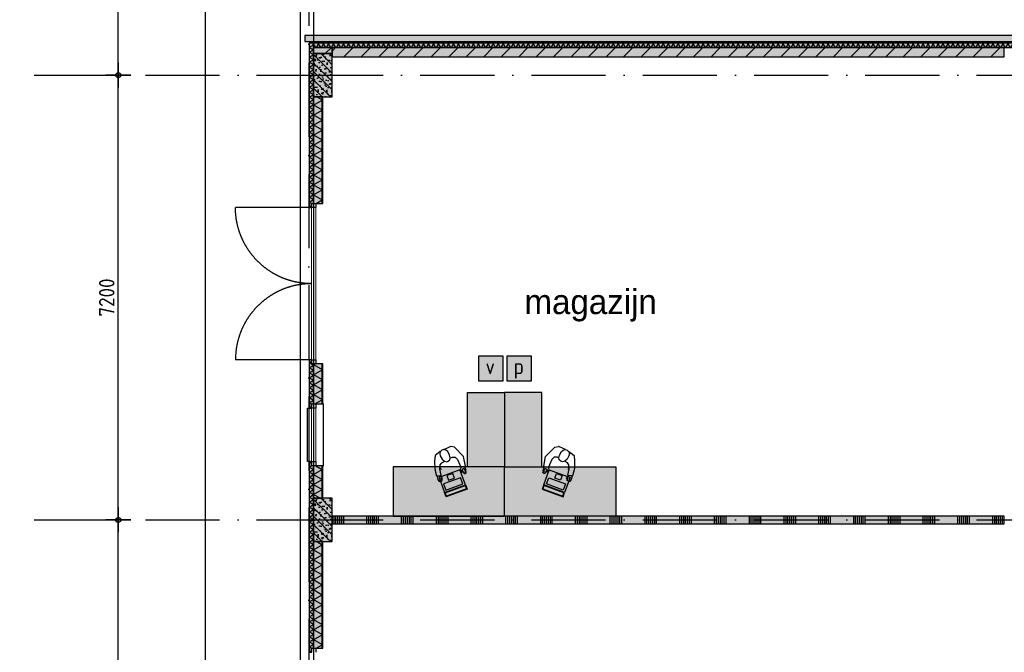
# Model space of a CAD drawing. Header units: millimetres. Extents: x 20872 to 297961, y -293704 to 213007.
# Tile 118 of 256: x 126080 to 142008, y -73543 to -63302. Entities that reach past the tile are written whole.
import ezdxf
from ezdxf.xclip import XClip

# ---------------------------------------------------------------- set-up
doc = ezdxf.new("R2010")
doc.units = ezdxf.units.MM
doc.header["$LTSCALE"] = 100
doc.header["$XCLIPFRAME"] = 2
doc.linetypes.add('ACAD_ISO10W100', pattern=[18, 12, -3, 0, -3])
doc.layers.get('Defpoints').update_dxf_attribs({"color": 181})
for name, color, linetype in [('A--L$7--_stramien', 1, 'Continuous'), ('A--L20--_bovenbouw', 3, 'Continuous'), ('A--L30--_afbouw', 7, 'Continuous'), ('A--L82--leerlingensets-02', 9, 'Continuous'), ('A--T$7--_stramien', 7, 'Continuous'), ('plattegrondkleuren', 7, 'Continuous'), ('teksten', 7, 'Continuous'), ('XREFS', 9, 'Continuous')]:
    doc.layers.add(name, color=color, linetype=linetype)
doc.styles.add('JINX maatvoering', font='isocp.shx')
doc.styles.add('JINX standaard', font='isocp.shx')
doc.styles.add('MAAR_stempel', font='LTe50146.ttf')
doc.dimstyles.new('JINX maatvoering 1-100', dxfattribs={"dimscale": 100, "dimtxt": 2.5, "dimasz": 1, "dimexe": 125, "dimexo": 0, "dimtad": 1, "dimdec": 0, "dimzin": 12, "dimdsep": 46, "dimtxsty": 'JINX maatvoering', "dimblk": 'BURO_maatvoeringssymbool_01', "dimcen": 2, "dimse1": 1, "dimse2": 1, "dimclrd": 1, "dimclrt": 7, "dimadec": 0, "dimazin": 0, "dimtfac": 1, "dimtdec": 0, "dimtix": 1, "dimtofl": 0, "dimtmove": 0, "dimatfit": 3, "dimldrblk": 'DOT', "dimfxl": 1, "dimtolj": 1, "dimtzin": 0, "dimarcsym": 0})

# ---------------------------------------------------------------- blocks, each defined once
blk = doc.blocks.new('BURO_onderaanzicht')
at = {"color": 7}
blk.add_line((-432, 0), (432, 0), dxfattribs=at)
blk = doc.blocks.new('AB2_D_DV_MV_maatvoeringssymbool_01')
at = {"color": 1}
for p, q in [((0, -2), (0, 2)), ((-2, 0), (2, 0))]:
    blk.add_line(p, q, dxfattribs=at)
blk.add_circle((0, 0), 0.4, dxfattribs=at)
blk = doc.blocks.new('*D298')
at = {"color": 1, "lineweight": -2, "transparency": 16777216}
blk.add_line((127676, 71500), (127676, 78500), dxfattribs=at)
at = {"layer": 'Defpoints', "color": 0, "transparency": 16777216}
for p in [(126313, 78600), (127676, 78600), (126313, 71400)]:
    blk.add_point(p, dxfattribs=at)
at = {"color": 1, "lineweight": -2, "transparency": 16777216, "xscale": 100, "yscale": 100, "zscale": 100}
for p, rotation in [((127676, 78600), 90), ((127676, 71400), 270)]:
    blk.add_blockref('AB2_D_DV_MV_maatvoeringssymbool_01', p, dxfattribs=dict(at, rotation=rotation))
at = {"color": 7, "transparency": 16777216, "insert": (127489, 75000), "char_height": 250, "attachment_point": 5, "rotation": 90, "style": 'JINX maatvoering'}
blk.add_mtext('\\A1;7200', dxfattribs=at)
blk = doc.blocks.new('_Dot')
at = {"color": 0, "linetype": 'ByBlock', "lineweight": -2}
blk.add_line((-0.5, 0), (-1, 0), dxfattribs=at)
at = {"color": 0, "linetype": 'ByBlock', "const_width": 0.5}
blk.add_lwpolyline([(-0.25, 0, 1), (0.25, 0, 1)], format="xyb", close=True, dxfattribs=at)
blk = doc.blocks.new('BURO_maatvoeringssymbool_01')
at = {"color": 1}
for p, q in [((0, -2), (0, 2)), ((-2, 0), (2, 0))]:
    blk.add_line(p, q, dxfattribs=at)
blk.add_circle((0, 0), 0.4, dxfattribs=at)
blk = doc.blocks.new('*D299')
at = {"color": 1, "lineweight": -2, "transparency": 16777216}
blk.add_line((127676, 78700), (127676, 85700), dxfattribs=at)
at = {"layer": 'Defpoints', "color": 0, "transparency": 16777216}
for p in [(126313, 85800), (127676, 85800), (126313, 78600)]:
    blk.add_point(p, dxfattribs=at)
at = {"color": 1, "lineweight": -2, "transparency": 16777216, "xscale": 100, "yscale": 100, "zscale": 100}
for p, rotation in [((127676, 85800), 90), ((127676, 78600), 270)]:
    blk.add_blockref('AB2_D_DV_MV_maatvoeringssymbool_01', p, dxfattribs=dict(at, rotation=rotation))
at = {"color": 7, "transparency": 16777216, "insert": (127489, 82200), "char_height": 250, "attachment_point": 5, "rotation": 90, "style": 'JINX maatvoering'}
blk.add_mtext('\\A1;7200', dxfattribs=at)
blk = doc.blocks.new('*D300')
at = {"color": 1, "lineweight": -2, "transparency": 16777216}
blk.add_line((127676, 85900), (127676, 92900), dxfattribs=at)
at = {"layer": 'Defpoints', "color": 0, "transparency": 16777216}
for p in [(126313, 93000), (127676, 93000), (126313, 85800)]:
    blk.add_point(p, dxfattribs=at)
at = {"color": 1, "lineweight": -2, "transparency": 16777216, "xscale": 100, "yscale": 100, "zscale": 100}
for p, rotation in [((127676, 93000), 90), ((127676, 85800), 270)]:
    blk.add_blockref('AB2_D_DV_MV_maatvoeringssymbool_01', p, dxfattribs=dict(at, rotation=rotation))
at = {"color": 7, "transparency": 16777216, "insert": (127489, 89400), "char_height": 250, "attachment_point": 5, "rotation": 90, "style": 'JINX maatvoering'}
blk.add_mtext('\\A1;7200', dxfattribs=at)
blk = doc.blocks.new('MBpro')
at = {"layer": 'plattegrondkleuren', "true_color": 0xb8b8b8}
h = blk.add_hatch(color=9, dxfattribs=at)
h.dxf.hatch_style = 1
h.paths.add_polyline_path([(172, 289), (162, 345), (-177, 283), (-166, 227)], flags=16)
h.paths.add_polyline_path([(152, 245), (171, 141), (-115, 88), (-134, 192)], flags=16)
h.paths.add_polyline_path([(181, 283), (228, 27), (-126, -38), (-173, 217)])
h.paths.add_polyline_path([(181, 283), (168, 354), (-186, 289), (-173, 217)])
edge = h.paths.add_edge_path()
edge.add_line((269, 119), (284, 119))
edge.add_arc((284, 107), 12.8, 0, 90, ccw=False)
edge.add_line((297, 107), (297, 51))
edge.add_arc((284, 51), 12.8, -90, 0, ccw=False)
edge.add_line((284, 38), (269, 38))
edge.add_arc((269, 51), 12.8, 180, 270, ccw=False)
edge.add_line((256, 51), (256, 107))
edge.add_arc((269, 107), 12.8, 90, 180, ccw=False)
at = {"layer": 'plattegrondkleuren', "true_color": 0x8f8f8f}
h = blk.add_hatch(color=252, dxfattribs=at)
h.dxf.hatch_style = 1
h.paths.add_polyline_path([(152, 245), (171, 141), (-115, 88), (-134, 192)])
h.paths.add_polyline_path([(172, 289), (162, 345), (-177, 283), (-166, 227)])
at = {"layer": 'A--L82--leerlingensets-02'}
for points in [[(181, 283), (168, 354), (-186, 289), (-173, 217)], [(172, 289), (162, 345), (-177, 283), (-166, 227)], [(181, 283), (228, 27), (-126, -38), (-173, 217)], [(152, 245), (171, 141), (-115, 88), (-134, 192)], [(83, 97), (98, 18), (0, 0), (-15, 79)]]:
    blk.add_lwpolyline(points, close=True, dxfattribs=at)
blk.add_lwpolyline([(269, 119), (284, 119, -0.414214), (297, 107), (297, 51, -0.414214), (284, 38), (269, 38, -0.414214), (256, 51), (256, 107, -0.414214)], format="xyb", close=True, dxfattribs=at)
blk = doc.blocks.new('bureau')
at = {"layer": 'plattegrondkleuren', "true_color": 0xf5f5f5}
h = blk.add_hatch(color=7, dxfattribs=at)
h.dxf.hatch_style = 1
h.paths.add_polyline_path([(2430, 800), (2430, 0), (630, 0), (630, 800)])
h.paths.add_polyline_path([(2430, 0), (1830, 0), (1830, -1200), (2430, -1200)])
at = {"layer": 'A--L82--leerlingensets-02', "linetype": 'Continuous'}
for p, q in [((1337, 154), (1352, 208)), ((1352, 208), (1372, 241)), ((1372, 241), (1418, 229)), ((1428, 197), (1397, 142)), ((1418, 229), (1403, 183)), ((1403, 183), (1418, 203)), ((1418, 203), (1428, 197)), ((1297, -92), (1300, 29)), ((1300, 29), (1314, 89)), ((1314, 89), (1329, 150)), ((1329, 150), (1383, 148)), ((1383, 148), (1405, 137)), ((1405, 137), (1383, 41)), ((1383, 41), (1389, -28)), ((1388, 14), (1405, 43)), ((1705, -32), (1722, 15)), ((1712, 54), (1714, 74)), ((1722, 15), (1712, 54)), ((1714, 74), (1720, 73)), ((1720, 73), (1724, 58)), ((1789, -5), (1721, 10)), ((1724, 58), (1740, 89)), ((1740, 89), (1798, 81)), ((1808, 63), (1789, -5)), ((1798, 81), (1808, 63)), ((1306, -183), (1297, -92)), ((1388, -177), (1419, -124)), ((1389, -28), (1414, -61)), ((1414, -61), (1461, -92)), ((1419, -124), (1458, -90)), ((1458, -90), (1494, -77)), ((1494, -77), (1519, -87)), ((1519, -87), (1546, -113)), ((1551, -144), (1540, -185)), ((1546, -113), (1551, -144)), ((1548, -140), (1582, -154)), ((1582, -154), (1629, -157)), ((1629, -157), (1668, -115)), ((1668, -115), (1705, -32)), ((1796, -6), (1768, -164)), ((1791, -5), (1796, -6)), ((1353, -219), (1306, -183)), ((1389, -246), (1353, -219)), ((1381, -207), (1388, -177)), ((1388, -239), (1381, -207)), ((1417, -265), (1388, -239)), ((1447, -277), (1417, -265)), ((1444, -278), (1485, -297)), ((1480, -270), (1447, -277)), ((1510, -246), (1480, -270)), ((1485, -297), (1550, -325)), ((1540, -185), (1510, -246)), ((1618, -314), (1558, -326)), ((1768, -164), (1618, -314))]:
    blk.add_line(p, q, dxfattribs=at)
at = {"layer": 'A--L82--leerlingensets-02'}
for points in [[(2430, 800), (2430, 0), (630, 0), (630, 800)], [(2430, 0), (1830, 0), (1830, -1200), (2430, -1200)]]:
    blk.add_lwpolyline(points, close=True, dxfattribs=at)
at = {"layer": 'A--L82--leerlingensets-02', "linetype": 'Continuous'}
blk.add_arc((1555, -314), 12.8, 246.1262, 281.8305, dxfattribs=at)
at = {"layer": 'A--L82--leerlingensets-02', "rotation": 329.5455371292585}
blk.add_blockref('MBpro', (1498, 144), dxfattribs=at)
blk = doc.blocks.new('vuilnisbak')
at = {"layer": 'plattegrondkleuren', "true_color": 0xf5f5f5}
h = blk.add_hatch(color=7, dxfattribs=at)
h.dxf.hatch_style = 1
h.paths.add_polyline_path([(0, 0), (400, 0), (400, 400), (0, 400)])
at = {"layer": 'A--L82--leerlingensets-02'}
blk.add_lwpolyline([(0, 0), (400, 0), (400, 400), (0, 400)], close=True, dxfattribs=at)
at = {"layer": 'A--L82--leerlingensets-02', "style": 'JINX standaard'}
blk.add_text('v', height=250, dxfattribs=at).set_placement((112, 108))
blk = doc.blocks.new('papierbak')
at = {"layer": 'plattegrondkleuren', "true_color": 0xf5f5f5}
h = blk.add_hatch(color=7, dxfattribs=at)
h.dxf.hatch_style = 1
h.paths.add_polyline_path([(0, 0), (400, 0), (400, 400), (0, 400)])
at = {"layer": 'A--L82--leerlingensets-02'}
blk.add_lwpolyline([(0, 0), (400, 0), (400, 400), (0, 400)], close=True, dxfattribs=at)
at = {"layer": 'A--L82--leerlingensets-02', "style": 'JINX standaard'}
blk.add_text('p', height=250, dxfattribs=at).set_placement((111, 108))
blk = doc.blocks.new('stramienlijnen_1')
at = {"layer": 'A--L$7--_stramien', "color": 1, "linetype": 'ACAD_ISO10W100', "lineweight": -3}
for p, q in [((130759.5, 96800), (130759.5, 21000)), ((126313.4, 85800), (130759.5, 85800)), ((130759.5, 85800), (164959.5, 85800)), ((126313.4, 78600), (130759.5, 78600)), ((130759.5, 78600), (164959.5, 78600))]:
    blk.add_line(p, q, dxfattribs=at)
at = {"layer": 'Defpoints'}
blk.add_lwpolyline([(34736.5, 60859.2), (70727.2, 75), (164884.5, 75), (164884.5, 96950), (130834.5, 96950), (130834.5, 22725), (79641, 22725), (51266.3, 70646.6)], dxfattribs=at)
at = {"color": 7}
for base, p1, p2, picture, middle in [((127676.1, 93000), (126313.4, 85800), (126313.4, 93000), '*D300', (127488.6, 89400)), ((127676.1, 85800), (126313.4, 78600), (126313.4, 85800), '*D299', (127488.6, 82200)), ((127676.1, 78600), (126313.4, 71400), (126313.4, 78600), '*D298', (127488.6, 75000))]:
    dim = blk.add_linear_dim(base=base, p1=p1, p2=p2, angle=90, dimstyle='JINX maatvoering 1-100', dxfattribs=at)
    dim.commit()
    dim.dimension.update_dxf_attribs({"geometry": picture, "text_midpoint": middle})
blk = doc.blocks.new('begane grond bestaand leeg')
at = {"layer": 'A--L20--_bovenbouw', "linetype": 'Continuous', "lineweight": -3}
for points in [[(147564, 86444), (130695, 86444), (130695, 86344), (147564, 86344)], [(130764, 83658), (130806, 83658), (130806, 83725), (130834, 83725), (130834, 86249), (130764, 86319)], [(130764, 86319), (130834, 86249), (147497, 86249), (147497, 86319)], [(130836, 86149), (131134, 86149), (131134, 86249), (130836, 86249)], [(131134, 86099), (142009, 86099), (142009, 86249), (131134, 86249)], [(130834, 86150), (130834, 85450), (131134, 85450), (131134, 86150)], [(130984, 83725), (130984, 85450), (130834, 85450), (130834, 83725)], [(130806, 80410), (130806, 80477), (130834, 80477), (130834, 81125), (130806, 81125), (130806, 81192), (130764, 81192), (130764, 80410)], [(130984, 80477), (130984, 81125), (130834, 81125), (130834, 80477)], [(130764, 76458), (130806, 76458), (130806, 76525), (130834, 76525), (130834, 79477), (130806, 79477), (130806, 79544), (130764, 79544)], [(130984, 78950), (130984, 79477), (130834, 79477), (130834, 78950)], [(130834, 78950), (130834, 78250), (131134, 78250), (131134, 78950)], [(142008, 78662), (131134, 78662), (131134, 78537), (142008, 78537)], [(130984, 76525), (130984, 78250), (130834, 78250), (130834, 76525)]]:
    blk.add_hatch(color=60, dxfattribs=at).paths.add_polyline_path(points, flags=0)
h = blk.add_hatch(dxfattribs=at)
h.set_pattern_fill('GENERAL_DIAMONDS', color=1, scale=560, angle=90, style=0, pattern_type=2)
h.set_pattern_definition([(150, (130834.484, 83724.896), (-35, -60.6218), []), (210, (130834.484, 83724.896), (35, -60.6218), [])])
h.paths.add_polyline_path([(130764, 83658), (130806, 83658), (130806, 83725), (130834, 83725), (130834, 86249), (130764, 86319)], flags=0)
h = blk.add_hatch(dxfattribs=at)
h.set_pattern_fill('GENERAL_DIAMONDS', color=1, scale=560, style=0, pattern_type=2)
h.set_pattern_definition([(60, (130834.484, 86249.39), (-60.62178, 35), []), (120, (130834.484, 86249.39), (-60.62178, -35), [])])
h.paths.add_polyline_path([(147497, 86249), (147497, 86319), (130764, 86319), (130834, 86249)], flags=0)
h.paths.add_polyline_path([(164884, 86249), (164954, 86319), (149723, 86319), (149723, 86249)], flags=0)
h = blk.add_hatch(dxfattribs=at)
h.set_pattern_fill('_U', color=1, scale=200, angle=45, style=0, pattern_type=0)
h.set_pattern_definition([(45, (130835.51, 86149.4), (-141.42, 141.42), [])])
h.paths.add_polyline_path([(130836, 86149), (131134, 86149), (131134, 86249), (130836, 86249)], flags=0)
h = blk.add_hatch(dxfattribs=at)
h.set_pattern_fill('_U', color=1, scale=200, angle=45, style=0, pattern_type=0)
h.set_pattern_definition([(45, (131134.48, 86099.4), (-141.4214, 141.4214), [])])
h.paths.add_polyline_path([(131134, 86099), (142009, 86099), (142009, 86249), (131134, 86249)], flags=0)
h = blk.add_hatch(dxfattribs=at)
h.set_pattern_fill('PREFB', color=1, scale=5, angle=-90, style=0)
h.set_pattern_definition([(315, (130834.48, 86149.995), (67.882, 67.882), []), (287, (130834.484, 86149.995), (79.8276, -25.7875), [0, -81.6, -46.2, 0, -67.2]), (318, (130834.484, 86149.995), (81.172, 18.4156), [0, -80.8, 0, -82.4, 0, -66.4]), (341, (130834.484, 86149.995), (67.263, 47.9116), [0, -80, 0, -480, -65.8])])
h.paths.add_polyline_path([(130834, 86150), (130834, 85450), (131134, 85450), (131134, 86150)], flags=0)
h = blk.add_hatch(dxfattribs=at)
h.set_pattern_fill('GENERAL_DIAMONDS', color=1, scale=1120, angle=90, style=0, pattern_type=2)
h.set_pattern_definition([(150, (130975.48, 78950), (-70, -121.2436), []), (210, (130975.48, 78950), (70, -121.2436), [])])
h.paths.add_polyline_path([(130834, 78950), (130975, 78950), (130975, 79477), (130834, 79477)], flags=0)
h.paths.add_polyline_path([(130834, 80477), (130975, 80477), (130975, 81125), (130834, 81125)], flags=0)
h.paths.add_polyline_path([(130834, 83725), (130975, 83725), (130975, 85450), (130834, 85450)], flags=0)
h = blk.add_hatch(dxfattribs=at)
h.set_pattern_fill('_U', color=1, scale=70, angle=180, style=0, pattern_type=0)
h.set_pattern_definition([(180, (130984.484, 78949.995), (-4e-15, -70), [])])
h.paths.add_polyline_path([(130975, 78950), (130984, 78950), (130984, 79477), (130975, 79477)], flags=0)
h.paths.add_polyline_path([(130975, 80477), (130984, 80477), (130984, 81125), (130975, 81125)], flags=0)
h.paths.add_polyline_path([(130975, 83725), (130984, 83725), (130984, 85450), (130975, 85450)], flags=0)
h = blk.add_hatch(dxfattribs=at)
h.set_pattern_fill('GENERAL_DIAMONDS', color=1, scale=560, angle=90, style=0, pattern_type=2)
h.set_pattern_definition([(150, (130834.484, 80476.72), (-35, -60.622), []), (210, (130834.484, 80476.72), (35, -60.622), [])])
h.paths.add_polyline_path([(130806, 80410), (130806, 80477), (130834, 80477), (130834, 81125), (130806, 81125), (130806, 81192), (130764, 81192), (130764, 80410)], flags=0)
h = blk.add_hatch(dxfattribs=at)
h.set_pattern_fill('GENERAL_DIAMONDS', color=1, scale=560, angle=90, style=0, pattern_type=2)
h.set_pattern_definition([(150, (130834.484, 76524.61), (-35, -60.6218), []), (210, (130834.484, 76524.61), (35, -60.6218), [])])
h.paths.add_polyline_path([(130764, 76458), (130806, 76458), (130806, 76525), (130834, 76525), (130834, 79477), (130806, 79477), (130806, 79544), (130764, 79544)], flags=0)
h = blk.add_hatch(dxfattribs=at)
h.set_pattern_fill('PREFB', color=1, scale=5, angle=-90, style=0)
h.set_pattern_definition([(315, (130834.48, 78949.99), (67.882, 67.882), []), (287, (130834.484, 78949.995), (79.8276, -25.7875), [0, -81.6, -46.2, 0, -67.2]), (318, (130834.484, 78949.995), (81.172, 18.4156), [0, -80.8, 0, -82.4, 0, -66.4]), (341, (130834.484, 78949.995), (67.263, 47.9116), [0, -80, 0, -480, -65.8])])
h.paths.add_polyline_path([(130834, 78950), (130834, 78250), (131134, 78250), (131134, 78950)], flags=0)
h = blk.add_hatch(dxfattribs=at)
h.set_pattern_fill('SWAND', color=1, scale=5, angle=-180, style=0)
h.set_pattern_definition([(270, (142008.4, 78662.5), (562.5, 2e-12), []), (270, (141977.14, 78662.5), (562.5, 2e-12), []), (270, (141945.9, 78662.5), (562.5, 2e-12), []), (270, (141914.64, 78662.5), (562.5, 2e-12), []), (270, (141883.4, 78662.5), (562.5, 2e-12), []), (270, (141852.14, 78662.5), (562.5, 2e-12), []), (270, (141820.9, 78662.5), (562.5, 2e-12), [])])
h.paths.add_polyline_path([(142008, 78662), (131134, 78662), (131134, 78537), (142008, 78537)], flags=0)
h = blk.add_hatch(dxfattribs=at)
h.set_pattern_fill('GENERAL_DIAMONDS', color=1, scale=1120, angle=90, style=0, pattern_type=2)
h.set_pattern_definition([(150, (130975.48, 71749.99), (-70, -121.2436), []), (210, (130975.48, 71749.99), (70, -121.2436), [])])
h.paths.add_polyline_path([(130834, 71750), (130975, 71750), (130975, 72277), (130834, 72277)], flags=0)
h.paths.add_polyline_path([(130834, 73277), (130975, 73277), (130975, 73925), (130834, 73925)], flags=0)
h.paths.add_polyline_path([(130834, 76525), (130975, 76525), (130975, 78250), (130834, 78250)], flags=0)
h = blk.add_hatch(dxfattribs=at)
h.set_pattern_fill('_U', color=1, scale=70, angle=180, style=0, pattern_type=0)
h.set_pattern_definition([(180, (130984.484, 71749.99), (-4e-15, -70), [])])
h.paths.add_polyline_path([(130975, 71750), (130984, 71750), (130984, 72277), (130975, 72277)], flags=0)
h.paths.add_polyline_path([(130975, 73277), (130984, 73277), (130984, 73925), (130975, 73925)], flags=0)
h.paths.add_polyline_path([(130975, 76525), (130984, 76525), (130984, 78250), (130975, 78250)], flags=0)
at = {"color": 9, "linetype": 'Continuous', "ltscale": 50}
blk.add_line((129080, 87081), (129080, 47337), dxfattribs=at)
at = {"color": 8}
blk.add_lwpolyline([(130619, 97110), (130619, 22940), (79787, 22940), (51444, 70808), (34518, 60787), (70611, -170), (165129, -170), (165129, 97110)], close=True, dxfattribs=at)
at = {"layer": 'A--L20--_bovenbouw', "color": 2, "linetype": 'Continuous', "lineweight": -3}
for p, q in [((147564, 86444), (130695, 86444)), ((130695, 86444), (130695, 86344)), ((130695, 86344), (147564, 86344)), ((131134, 86249), (130836, 86249)), ((130836, 86249), (130836, 86149)), ((142009, 86249), (131134, 86249)), ((131134, 86249), (131134, 86099)), ((131134, 86149), (131134, 86249)), ((142009, 86099), (142009, 86249)), ((130836, 86149), (131134, 86149)), ((131134, 86099), (142009, 86099)), ((130984, 85450), (130975, 85450)), ((130975, 85450), (130975, 83725)), ((130984, 83725), (130984, 85450)), ((130975, 83725), (130984, 83725)), ((130984, 81125), (130975, 81125)), ((130975, 81125), (130975, 80477)), ((130984, 80477), (130984, 81125)), ((130975, 80477), (130984, 80477)), ((130984, 79477), (130975, 79477)), ((130975, 79477), (130975, 78950)), ((130984, 78950), (130984, 79477)), ((130975, 78950), (130984, 78950)), ((142008, 78662), (131134, 78662)), ((131134, 78662), (131134, 78537)), ((131134, 78537), (142008, 78537)), ((142008, 78537), (142008, 78662)), ((130984, 78250), (130975, 78250)), ((130975, 78250), (130975, 76525)), ((130984, 76525), (130984, 78250)), ((130975, 76525), (130984, 76525))]:
    blk.add_line(p, q, dxfattribs=at)
at = {"layer": 'A--L20--_bovenbouw', "color": 1, "linetype": 'Continuous', "lineweight": -3}
for p, q in [((130764, 86319), (130764, 83658)), ((147497, 86319), (130764, 86319)), ((130834, 83725), (130834, 86249)), ((130834, 86249), (147497, 86249)), ((130975, 85450), (130834, 85450)), ((130834, 85450), (130834, 83725)), ((130975, 83725), (130975, 85450)), ((130764, 83658), (130806, 83658)), ((130806, 83658), (130806, 83725)), ((130806, 83725), (130834, 83725)), ((130834, 83725), (130975, 83725)), ((130806, 81192), (130764, 81192)), ((130764, 81192), (130764, 80410)), ((130806, 81125), (130806, 81192)), ((130834, 81125), (130806, 81125)), ((130975, 81125), (130834, 81125)), ((130834, 81125), (130834, 80477)), ((130834, 80477), (130834, 81125)), ((130975, 80477), (130975, 81125)), ((130806, 80410), (130806, 80477)), ((130806, 80477), (130834, 80477)), ((130834, 80477), (130975, 80477)), ((130764, 80410), (130806, 80410)), ((130806, 79544), (130764, 79544)), ((130764, 79544), (130764, 76458)), ((130806, 79477), (130806, 79544)), ((130834, 79477), (130806, 79477)), ((130975, 79477), (130834, 79477)), ((130834, 79477), (130834, 78950)), ((130834, 76525), (130834, 79477)), ((130975, 78950), (130975, 79477)), ((130834, 78950), (130975, 78950)), ((130975, 78250), (130834, 78250)), ((130834, 78250), (130834, 76525)), ((130975, 76525), (130975, 78250)), ((130806, 76458), (130806, 76525)), ((130806, 76525), (130834, 76525)), ((130834, 76525), (130975, 76525)), ((130764, 76458), (130806, 76458))]:
    blk.add_line(p, q, dxfattribs=at)
at = {"layer": 'A--L20--_bovenbouw', "color": 3, "linetype": 'Continuous', "lineweight": -3}
for p, q in [((130834, 86150), (130834, 85450)), ((131134, 86150), (130834, 86150)), ((131134, 85450), (131134, 86150)), ((130834, 85450), (131134, 85450)), ((130834, 78950), (130834, 78250)), ((131134, 78950), (130834, 78950)), ((131134, 78250), (131134, 78950)), ((130834, 78250), (131134, 78250))]:
    blk.add_line(p, q, dxfattribs=at)
at = {"layer": 'A--L30--_afbouw', "color": 2, "linetype": 'Continuous', "lineweight": -3}
for p, q in [((130804, 83658), (130804, 83725)), ((130804, 83725), (130874, 83725)), ((130874, 83658), (130804, 83658)), ((130874, 83725), (130874, 83658)), ((130804, 81125), (130804, 81192)), ((130804, 81192), (130874, 81192)), ((130874, 81125), (130804, 81125)), ((130874, 81192), (130874, 81125)), ((130804, 80410), (130804, 80477)), ((130804, 80477), (130874, 80477)), ((130874, 80477), (130874, 80410)), ((130874, 80410), (130804, 80410)), ((130804, 79477), (130804, 79544)), ((130804, 79544), (130874, 79544)), ((130874, 79544), (130874, 79477)), ((130874, 79477), (130804, 79477)), ((130804, 76458), (130804, 76525)), ((130804, 76525), (130874, 76525)), ((130874, 76525), (130874, 76458))]:
    blk.add_line(p, q, dxfattribs=at)
at = {"layer": 'A--L30--_afbouw', "color": 1, "linetype": 'Continuous', "lineweight": 18}
for p, q in [((130804, 81192), (130804, 83658)), ((130874, 81192), (130874, 83658)), ((130804, 79544), (130804, 80410)), ((130874, 79544), (130874, 80410))]:
    blk.add_line(p, q, dxfattribs=at)
at = {"layer": 'A--L30--_afbouw', "color": 1, "linetype": 'Continuous', "lineweight": -3}
for p, q in [((130804, 80410), (130804, 80477)), ((130994, 80477), (130984, 80477)), ((130994, 79477), (130994, 80477)), ((130734, 79544), (130734, 80410)), ((130734, 80410), (130804, 80410)), ((130839, 79544), (130839, 80410)), ((130804, 79544), (130734, 79544)), ((130804, 79477), (130804, 79544)), ((130984, 79477), (130994, 79477))]:
    blk.add_line(p, q, dxfattribs=at)
for points in [[(130804, 83658), (129571, 83658)], [(130804, 81192), (129571, 81192)]]:
    blk.add_lwpolyline(points, dxfattribs=at)
at = {"layer": 'A--L30--_afbouw', "color": 1, "linetype": 'Continuous', "lineweight": -3, "extrusion": (0, 0, -1)}
blk.add_arc((-130804, 83658), 1233, 270, 0, dxfattribs=at)
at = {"layer": 'A--L30--_afbouw', "color": 1, "linetype": 'Continuous', "lineweight": -3}
blk.add_arc((130804, 81192), 1233, 90, 180, dxfattribs=at)
at = {"layer": 'A--L30--_afbouw', "color": 1, "linetype": 'Continuous', "lineweight": -3, "xscale": 2.85416671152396, "rotation": 90}
blk.add_blockref('BURO_onderaanzicht', (130839, 82425, 900), dxfattribs=at)
at = {"layer": 'A--T$7--_stramien'}
blk.add_blockref('stramienlijnen_1', (0, 0), dxfattribs=at)
blk = doc.blocks.new('2016-02-04 100 begane grond bestaand')
at = {"color": 8}
blk.add_lwpolyline([(130619, 97110), (130619, 22940), (79787, 22940), (51444, 70808), (34518, 60787), (70611, -170), (165129, -170), (165129, 97110)], close=True, dxfattribs=at)
at = {"layer": 'A--L$7--_stramien'}
blk.add_blockref('stramienlijnen_1', (0, 0), dxfattribs=at)

msp = doc.modelspace()

# ---------------------------------------------------------------- block references
at = {"xscale": -1, "rotation": 180}
msp.add_blockref('bureau', (131494, -70538), dxfattribs=at)
at = {"rotation": 180}
msp.add_blockref('bureau', (136354, -70538), dxfattribs=at)
at = {"layer": 'A--L82--leerlingensets-02'}
for name, p in [('vuilnisbak', (133503, -69149)), ('papierbak', (133959, -69147))]:
    msp.add_blockref(name, p, dxfattribs=at)
at = {"layer": 'XREFS', "color": 71, "true_color": 0xc9f18e}
ref = msp.add_blockref('begane grond bestaand leeg', (-1, -150000), dxfattribs=at)
XClip(ref).set_block_clipping_path([(116767.076214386, 82263.1420219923), (116767.076214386, 115683.1420219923), (179861.076214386, 115683.1420219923), (179861.076214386, 13442.9004429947), (164491.5066313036, 13442.9004429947), (116767.076214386, 29769.3836009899)])
at = {"layer": 'XREFS'}
ref = msp.add_blockref('2016-02-04 100 begane grond bestaand', (-1, -150000), dxfattribs=at)
XClip(ref).set_block_clipping_path([(116767.0762143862, 29769.3836009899), (164491.5066313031, 13442.9004429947), (179861.076214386, 13442.9004429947), (179861.076214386, -11696.8579780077), (20873.0762143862, -11696.8579780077), (20873.0762143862, 82263.1420219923), (116767.0762143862, 82263.1420219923)])

# ---------------------------------------------------------------- texts
at = {"layer": 'teksten', "color": 251, "true_color": 0x4d4d4d, "style": 'MAAR_stempel'}
msp.add_text('magazijn', height=400, dxfattribs=at).set_placement((134246, -68068))

doc.saveas('drawing.dxf')
